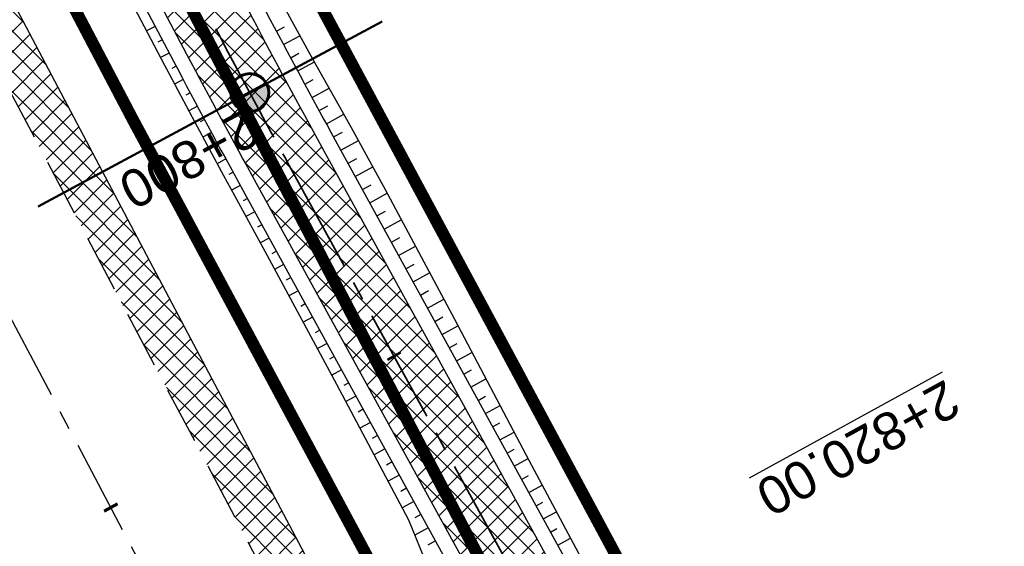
# Model space of a CAD drawing. Header units: metres. Extents: x 7529682 to 7533711, y 5721195 to 5727842.
# Tile 46 of 232: x 7531014 to 7531047, y 5725311 to 5725329. Entities that reach past the tile are written whole.
import ezdxf

# ---------------------------------------------------------------- set-up
doc = ezdxf.new("R2010")
doc.units = ezdxf.units.M
for name, pattern in [('817-dzialki-09-05-04$0$HIDDEN', [0.375, 0.25, -0.125]), ('ACAD_ISO05W100', [33, 24, -3, 0, -3, 0, -3]), ('CENTER', [50.800000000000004, 31.75, -6.35, 6.35, -6.35]), ('CENTER2', [28.575000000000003, 19.05, -3.175, 3.175, -3.175]), ('HIDDEN', [9.524999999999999, 6.35, -3.175])]:
    doc.linetypes.add(name, pattern=pattern)
for name, color, linetype in [('C-DROGI-SYTUACJA', 7, 'Continuous'), ('C-DROGI-SYTUACJA-ETYKIETY', 7, 'Continuous'), ('D-hatch-pobocza', 131, 'Continuous'), ('D-pobocza', 60, 'Continuous'), ('D-rowy', 160, 'Continuous'), ('D-skarpa', 2, 'Continuous'), ('D-skarpa-kreskowanie', 2, 'Continuous')]:
    doc.layers.add(name, color=color, linetype=linetype)
for name, color, linetype, lineweight, true_color in [('D-hatch-ciag-pieszo-rowerowy', 7, 'Continuous', 13, 0xff9f80), ('D-LR-etap-III', 7, '817-dzialki-09-05-04$0$HIDDEN', 50, 0x00008f), ('D-przekroje-pop', 7, 'Continuous', 50, 0x000099)]:
    doc.layers.add(name, color=color, linetype=linetype, lineweight=lineweight, true_color=true_color)
for name, color, linetype, lineweight in [('D-krawędzie', 3, 'Continuous', 30), ('D-obrzeża', 2, 'Continuous', 30), ('D-oś', 10, 'CENTER', 30), ('D-pas-drogowy', 7, 'ACAD_ISO05W100', 50)]:
    doc.layers.add(name, color=color, linetype=linetype, lineweight=lineweight)
doc.layers.add('poprzeczki', color=7, linetype='Continuous', true_color=0x0000c7)
doc.styles.get("Standard").update_dxf_attribs({"font": 'arial.ttf'})
pattern_1 = [(45, (0, 0), (-0.3367596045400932, 0.3367596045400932), []), (135, (0, 0), (-0.3367596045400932, -0.3367596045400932), [])]

# ---------------------------------------------------------------- blocks, each defined once
blk = doc.blocks.new('AeccTickLine')
at = {"color": 0, "linetype": 'ByBlock', "lineweight": -2}
blk.add_line((0, 1), (-3.673819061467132e-16, -1), dxfattribs=at)
blk = doc.blocks.new('kilometraz')
at = {"linetype": 'ByBlock', "lineweight": -2}
blk.add_hatch(color=0, dxfattribs=at).paths.add_polyline_path([(0, -0.28125, 0.4142135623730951), (0.28125, 0, 0.4142135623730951), (0, 0.28125)])
at = {"color": 0, "linetype": 'ByBlock', "lineweight": -2}
blk.add_line((0, 0.28125), (0, -0.28125), dxfattribs=at)
blk.add_circle((0, 0), 0.28125, dxfattribs=at)

msp = doc.modelspace()

# ---------------------------------------------------------------- hatches: boundary and pattern name
at = {"layer": 'D-hatch-ciag-pieszo-rowerowy'}
h = msp.add_hatch(dxfattribs=at)
h.set_pattern_fill('ANSI37', color=256, scale=0.15, style=0)
h.set_pattern_definition(pattern_1)
h.paths.add_polyline_path([(7531004.677325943, 5725360.68387123), (7531003.472406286, 5725360.288630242), (7531020.529814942, 5725328.004235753, 0.004066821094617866), (7531022.844591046, 5725323.708047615), (7531032.807949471, 5725305.571049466, -0.004228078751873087), (7531035.213067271, 5725301.103738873), (7531043.691046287, 5725285.0324603), (7531044.821508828, 5725285.568551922), (7531036.313724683, 5725301.696330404, 0.004228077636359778), (7531033.908607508, 5725306.163639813), (7531023.945058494, 5725324.300984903, -0.004066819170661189), (7531021.630283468, 5725328.597170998)])
h.paths.add_polyline_path([(7531003.472406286, 5725360.288630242), (7531002.267486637, 5725359.893389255), (7531019.429347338, 5725327.41129882, 0.004066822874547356), (7531021.74412444, 5725323.115108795), (7531031.707290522, 5725304.978460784, -0.00422807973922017), (7531034.112408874, 5725300.511149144), (7531042.560583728, 5725284.49636867), (7531043.691046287, 5725285.0324603), (7531035.213067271, 5725301.103738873, 0.004228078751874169), (7531032.807949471, 5725305.571049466), (7531022.844591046, 5725323.708047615, -0.004066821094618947), (7531020.529814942, 5725328.004235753)])
at = {"layer": 'D-hatch-pobocza'}
h = msp.add_hatch(dxfattribs=at)
h.set_pattern_fill('ANSI37', color=256, scale=0.15, style=0)
h.set_pattern_definition(pattern_1)
h.paths.add_polyline_path([(7531057.009999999, 5725246.72), (7531044.19, 5725271.11), (7531030.969999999, 5725296.42), (7531019.37, 5725318.31), (7531007.54, 5725340.71), (7530994.469999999, 5725365.47), (7530982.58, 5725387.65), (7530971.809999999, 5725408.22), (7530959.96, 5725430.76), (7530944.54, 5725460.14), (7530935.92, 5725477.07), (7530923.099999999, 5725500.31), (7530908, 5725529.49), (7530889.658288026, 5725563.375066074), (7530889.585888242, 5725561.256865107), (7530918.171722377, 5725507.178125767), (7530950.162943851, 5725446.305402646), (7530993.419108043, 5725364.264712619), (7531022.766433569, 5725308.719304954), (7531053.80955549, 5725249.872416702), (7531081.165622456, 5725197.874670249), (7531103.902359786, 5725154.540603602), (7531128.123220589, 5725108.448161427), (7531149.321390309, 5725068.209396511), (7531151.44, 5725067.36), (7531152.004139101, 5725067.286014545), (7531141.2, 5725086.69), (7531129.87, 5725108.78), (7531118.46, 5725130.11), (7531107.389999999, 5725151.39), (7531095.36, 5725174.01), (7531083.61, 5725196.49), (7531071.559999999, 5725218.8)])

# ---------------------------------------------------------------- linework, layer by layer
at = {"layer": 'C-DROGI-SYTUACJA', "color": 10, "linetype": 'CENTER2', "lineweight": 35, "ltscale": 0.2}
msp.add_lwpolyline([(7530894.635661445, 5725580.10218264), (7530904.400482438, 5725561.506014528, -0.1127731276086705), (7530906.681458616, 5725552.894425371), (7530906.772838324, 5725550.233635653, 0.1134663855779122), (7530910.232589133, 5725537.243580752), (7530924.3855969, 5725510.468891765), (7530956.378346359, 5725449.593261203), (7530999.632559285, 5725367.556271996), (7531020.529814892, 5725328.004235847, 0.004066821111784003), (7531022.844591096, 5725323.708047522), (7531022.844591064, 5725323.708047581), (7531032.807949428, 5725305.571049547, -0.004228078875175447), (7531035.213067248, 5725301.103738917), (7531059.943841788, 5725254.222853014, -0.00440054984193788)], format="xyb", dxfattribs=at)
at = {"layer": 'D-krawędzie', "linetype": 'HIDDEN', "ltscale": 0.3, "flags": 128}
msp.add_lwpolyline([(7530572.009999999, 5726166.06), (7530620.380949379, 5726072.761487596), (7530641.555222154, 5726032.007915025), (7530660.960861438, 5725995.070069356), (7530689.128213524, 5725941.540167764), (7530707.335918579, 5725907.031820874), (7530725.255781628, 5725873.092686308), (7530743.969545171, 5725837.653904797), (7530770.526708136, 5725787.119408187), (7530787.864146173, 5725754.266918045), (7530809.897571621, 5725712.541613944), (7530824.739035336, 5725684.389287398), (7530840.856259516, 5725653.693092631), (7530860.675070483, 5725616.154465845), (7530865.283000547, 5725607.394015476), (7530878.050274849, 5725583.079962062), (7530918.171722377, 5725507.178125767), (7530950.162943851, 5725446.305402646), (7530993.419108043, 5725364.264712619), (7531022.766433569, 5725308.719304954), (7531053.80955549, 5725249.872416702), (7531081.165622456, 5725197.874670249), (7531103.902359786, 5725154.540603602), (7531128.123220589, 5725108.448161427), (7531149.3, 5725068.249999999), (7531167.380094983, 5725033.766927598), (7531197.164745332, 5724976.987689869), (7531228.151004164, 5724918.034426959), (7531253.152837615, 5724870.491119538), (7531286.7961686, 5724806.653565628), (7531306.739858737, 5724768.664832), (7531335.094443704, 5724714.652299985), (7531357.3191504, 5724672.438740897), (7531373.644908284, 5724641.454376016), (7531392.161870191, 5724605.998675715), (7531418.480331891, 5724555.852756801), (7531439.726902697, 5724515.582472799), (7531468.399107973, 5724461.077223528), (7531491.782023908, 5724416.527754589), (7531531.990296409, 5724339.832565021), (7531557.226635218, 5724291.658956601), (7531569.851546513, 5724267.577443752), (7531591.375556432, 5724226.547822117), (7531610.003879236, 5724191.103071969), (7531616.882991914, 5724177.998849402), (7531629.984986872, 5724153.025496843), (7531641.006768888, 5724132.021778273), (7531664.906257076, 5724087.616922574), (7531677.64401952, 5724064.785715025), (7531683.112433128, 5724054.988140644), (7531686.752875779, 5724048.180044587), (7531695.447538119, 5724031.696667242), (7531703.748818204, 5724015.917210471), (7531709.214143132, 5724005.513965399), (7531719.388607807, 5723986.14687362), (7531726.295217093, 5723973.000144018), (7531732.740794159, 5723960.735633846), (7531735.13, 5723956.19)], dxfattribs=at)
at = {"layer": 'D-LR-etap-III', "ltscale": 10, "flags": 128}
msp.add_lwpolyline([(7531750.474471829, 5723895.103125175, 0.4, 0.4, 0), (7531750.505, 5723895.13, 0.4, 0.4, 0), (7531682.71, 5724022.92, 0.4, 0.4, 0), (7531619.177023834, 5724147.203692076, 0.4, 0.4, 0), (7531592.308960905, 5724198.48863389, 0.4, 0.4, 0), (7531553.263875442, 5724272.918564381, 0.4, 0.4, 0), (7531504.019999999, 5724366.79, 0.4, 0.4, 0), (7531482.09, 5724407.62, 0.4, 0.4, 0), (7531412.350402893, 5724541.182759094, 0.4, 0.4, 0), (7531388.463669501, 5724586.929768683, 0.4, 0.4, 0), (7531345.12, 5724669.94, 0.4, 0.4, 0), (7531127.66, 5725081.67, 0.4, 0.4, 0), (7531059.253139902, 5725211.040795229, 0.4, 0.4, 0), (7531008.007244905, 5725307.953830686, 0.4, 0.4, 0), (7530964.181635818, 5725390.835555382, 0.4, 0.4, 0), (7530914.557354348, 5725484.683561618, 0.4, 0.4, 0), (7530865.243241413, 5725577.493975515, 0.4, 0.4, 0), (7530840.085257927, 5725624.058651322, 0.4, 0.4, 0), (7530802.559525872, 5725694.924584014, 0.4, 0.4, 0), (7530755.54, 5725787.51, 0.4, 0.4, 0), (7530708.717810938, 5725876.303221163, 0.4, 0.4, 0), (7530695.12, 5725902.09, 0.4, 0.4, 0), (7530642.91397006, 5726001.07839487, 0.4, 0.4, 0), (7530634.934723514, 5726016.146615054, 0.4, 0.4, 0), (7530610.820000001, 5726061.929999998, 0.4, 0.4, 0), (7530610.820000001, 5726061.929999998, 0.4, 0.4, 0), (7530607.21, 5726063.51, 0.4, 0.4, 0), (7530597.42, 5726080.68, 0.4, 0.4, 0), (7530591.16, 5726088.44, 0.4, 0.4, 0), (7530581.28, 5726107.21, 0.4, 0.4, 0), (7530571.29, 5726130.56, 0.4, 0.4, 0), (7530549.554994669, 5726171.527317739, 0.4, 0.4, 0), (7530531.014309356, 5726206.473807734, 0.4, 0.4, 0), (7530516.461208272, 5726236.016618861, 0.4, 0.4, 0), (7530500.798929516, 5726266.141265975, 0.4, 0.4, 0), (7530491.349999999, 5726283.94, 0.4, 0.4, 0), (7530482.4, 5726303.41, 0.4, 0.4, 0), (7530482.4, 5726303.41, 0.4, 0.4, 0), (7530450.41, 5726357.28, 0.4, 0.4, 0), (7530397.759396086, 5726458.499907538, 0.4, 0.4, 0), (7530334.707815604, 5726583.664702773, 0.4, 0.4, 0), (7530303.939274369, 5726645.167943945, 0.4, 0.4, 0), (7530300.509779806, 5726651.777515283, 0.4, 0.4, 0), (7530289.213532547, 5726671.966724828, 0.4, 0.4, 0), (7530281.54, 5726685.57, 0.4, 0.4, 0), (7530261.37085633, 5726724.163374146, 0.4, 0.4, 0), (7530254.03, 5726738.21, 0.4, 0.4, 0), (7530197.219999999, 5726845.06, 0.4, 0.4, 0), (7530194.71, 5726849.15, 0.4, 0.4, 0), (7530195.92, 5726850.75, 0.4, 0.4, 0), (7530170.546669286, 5726892.961489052, 0.4, 0.4, 0), (7530143.174718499, 5726945.065838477, 0.4, 0.4, 0), (7530105.059999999, 5727018.32, 0.4, 0.4, 0), (7530100.059999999, 5727027.16, 0.4, 0.4, 0), (7530062.318670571, 5727099.625398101, 0.4, 0.4, 0), (7530015.378537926, 5727189.420463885, 0.4, 0.4, 0), (7529983.207960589, 5727250.206596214, 0.4, 0.4, 0), (7529953.284293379, 5727306.74720398, 0.4, 0.4, 0), (7529900.67053443, 5727406.15903814, 0.4, 0.4, 0), (7529890.630239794, 5727425.131178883, 0.4, 0.4, 0), (7529875.155383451, 5727454.426350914, 0.4, 0.4, 0), (7529857.560096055, 5727487.787346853, 0.4, 0.4, 0), (7529835.194401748, 5727530.19312405, 0.4, 0.4, 0), (7529811.740544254, 5727574.662079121, 0.4, 0.4, 0), (7529792.101859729, 5727611.922638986, 0.4, 0.4, 0), (7529768.066117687, 5727657.469613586, 0.4, 0.4, 0), (7529755.210566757, 5727682.131373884, 0.4, 0.4, 0), (7529753.309999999, 5727681.13, 0.4, 0.4, 0), (7529739.21, 5727707.77, 0.4, 0.4, 0), (7529735.394745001, 5727711.251990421, 0.4, 0.4, 0), (7529725.42, 5727730.2, 0.4, 0.4, 0), (7529723.55, 5727729.88, 0.4, 0.4, 0), (7529695.566668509, 5727782.932080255, 0.4, 0.4, 0), (7529717.67971874, 5727794.024357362, 0.4, 0.4, 0), (7529736.274870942, 5727758.647400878, 0.4, 0.4, 0), (7529736.274870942, 5727758.647400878, 0.4, 0.4, 0), (7529744.511003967, 5727750.406106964, 0.4, 0.4, 0), (7529744.511003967, 5727750.406106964, 0.4, 0.4, 0), (7529750.282568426, 5727738.549848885, 0.4, 0.4, 0), (7529777.108510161, 5727687.569424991, 0.4, 0.4, 0), (7529796.51537536, 5727651.329932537, 0.4, 0.4, 0), (7529814.937945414, 5727616.793170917, 0.4, 0.4, 0), (7529839.006722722, 5727572.303976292, 0.4, 0.4, 0), (7529860.617626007, 5727532.509108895, 0.4, 0.4, 0), (7529882.348967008, 5727491.504261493, 0.4, 0.4, 0), (7529904.865139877, 5727449.096370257, 0.4, 0.4, 0), (7529920.747384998, 5727418.884773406, 0.4, 0.4, 0), (7529946.676504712, 5727368.547487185, 0.4, 0.4, 0), (7529972.024701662, 5727320.573310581, 0.4, 0.4, 0), (7529987.740014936, 5727290.153392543, 0.4, 0.4, 0), (7529996.497385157, 5727273.661630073, 0.4, 0.4, 0), (7530017.541471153, 5727234.202689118, 0.4, 0.4, 0), (7530033.053657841, 5727204.864166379, 0.4, 0.4, 0), (7530051.622983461, 5727170.222745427, 0.4, 0.4, 0), (7530069.276612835, 5727137.015751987, 0.4, 0.4, 0), (7530089.385386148, 5727097.533639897, 0.4, 0.4, 0), (7530109.712512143, 5727060.746615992, 0.4, 0.4, 0), (7530136.769722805, 5727011.640131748, 0.4, 0.4, 0), (7530162.446686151, 5726962.743777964, 0.4, 0.4, 0), (7530187.674104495, 5726916.992101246, 0.4, 0.4, 0), (7530207.820739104, 5726879.335323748, 0.4, 0.4, 0), (7530230.625609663, 5726834.518686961, 0.4, 0.4, 0), (7530262.288093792, 5726776.61832811, 0.4, 0.4, 0), (7530277.509672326, 5726760.213143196, 0.4, 0.4, 0), (7530286.036865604, 5726744.106684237, 0.4, 0.4, 0), (7530288.097472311, 5726735.884066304, 0.4, 0.4, 0), (7530290.393870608, 5726725.046963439, 0.4, 0.4, 0), (7530296.17664807, 5726713.582980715, 0.4, 0.4, 0), (7530302.726195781, 5726701.18226779, 0.4, 0.4, 0), (7530325.685047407, 5726657.466383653, 0.4, 0.4, 0), (7530343.243978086, 5726623.648592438, 0.4, 0.4, 0), (7530360.229820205, 5726591.746871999, 0.4, 0.4, 0), (7530383.20855044, 5726548.059469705, 0.4, 0.4, 0), (7530406.017875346, 5726503.605514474, 0.4, 0.4, 0), (7530427.464919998, 5726462.620289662, 0.4, 0.4, 0), (7530447.9278544, 5726424.388014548, 0.4, 0.4, 0), (7530471.126878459, 5726379.920667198, 0.4, 0.4, 0), (7530490.501003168, 5726343.033350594, 0.4, 0.4, 0), (7530509.499458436, 5726306.733076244, 0.4, 0.4, 0), (7530529.890269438, 5726267.244072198, 0.4, 0.4, 0), (7530543.852446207, 5726238.990319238, 0.4, 0.4, 0), (7530554.808897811, 5726218.943990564, 0.4, 0.4, 0), (7530559.027108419, 5726212.223286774, 0.4, 0.4, 0), (7530563.060988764, 5726206.409670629, 0.4, 0.4, 0), (7530566.93354971, 5726200.463543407, 0.4, 0.4, 0), (7530569.771022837, 5726194.901501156, 0.4, 0.4, 0), (7530571.47319415, 5726191.282350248, 0.4, 0.4, 0), (7530572.839142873, 5726188.024533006, 0.4, 0.4, 0), (7530575.295071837, 5726182.034664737, 0.4, 0.4, 0), (7530579.736851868, 5726173.306070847, 0.4, 0.4, 0), (7530583.3, 5726167.41, 0.4, 0.4, 0), (7530593.4, 5726163.33, 0.4, 0.4, 0), (7530598.618375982, 5726155.264489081, 0.4, 0.4, 0), (7530608.258304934, 5726140.497132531, 0.4, 0.4, 0), (7530603.269999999, 5726136.83, 0.4, 0.4, 0), (7530606.53, 5726131.84, 0.4, 0.4, 0), (7530604.239057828, 5726124.21679044, 0.4, 0.4, 0), (7530605.847136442, 5726121.630127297, 0.4, 0.4, 0), (7530608.971611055, 5726116.164124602, 0.4, 0.4, 0), (7530618.114293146, 5726097.791111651, 0.4, 0.4, 0), (7530651.213125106, 5726034.959524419, 0.4, 0.4, 0), (7530670.243741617, 5725998.61095082, 0.4, 0.4, 0), (7530698.075474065, 5725945.952624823, 0.4, 0.4, 0), (7530716.505955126, 5725911.3051464, 0.4, 0.4, 0), (7530735.223454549, 5725875.667401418, 0.4, 0.4, 0), (7530752.504235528, 5725842.154920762, 0.4, 0.4, 0), (7530778.310652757, 5725793.501254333, 0.4, 0.4, 0), (7530797.499961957, 5725756.381811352, 0.4, 0.4, 0), (7530812.518974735, 5725728.28874362, 0.4, 0.4, 0), (7530820.039295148, 5725713.160404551, 0.4, 0.4, 0), (7530822.422446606, 5725710.193574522, 0.4, 0.4, 0), (7530833.154893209, 5725688.800634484, 0.4, 0.4, 0), (7530849.629354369, 5725656.158601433, 0.4, 0.4, 0), (7530867.98290276, 5725621.963939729, 0.4, 0.4, 0), (7530872.629809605, 5725612.88760475, 0.4, 0.4, 0), (7530880.354488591, 5725597.594500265, 0.4, 0.4, 0), (7530883.839446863, 5725593.389159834, 0.4, 0.4, 0), (7530891.782113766, 5725587.763349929, 0.4, 0.4, 0), (7530895.038670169, 5725584.280746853, 0.4, 0.4, 0), (7530897.033644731, 5725580.941110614, 0.4, 0.4, 0), (7530900.951646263, 5725579.945856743, 0.4, 0.4, 0), (7530904.80970798, 5725571.977328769, 0.4, 0.4, 0), (7530903.682362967, 5725568.566434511, 0.4, 0.4, 0), (7530908.900614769, 5725558.844845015, 0.4, 0.4, 0), (7530910.252030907, 5725545.671606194, 0.4, 0.4, 0), (7530912.872986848, 5725538.645543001, 0.4, 0.4, 0), (7530945.278171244, 5725478.464284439, 0.4, 0.4, 0), (7530959.692318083, 5725450.24628822, 0.4, 0.4, 0), (7531002.82670893, 5725368.192370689, 0.4, 0.4, 0), (7531044.703532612, 5725290.314293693, 0.4, 0.4, 0), (7531064.098839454, 5725253.212562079, 0.4, 0.4, 0), (7531083.010253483, 5725216.677517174, 0.4, 0.4, 0), (7531113.013137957, 5725158.465613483, 0.4, 0.4, 0), (7531137.364304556, 5725113.07076138, 0.4, 0.4, 0), (7531150.830830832, 5725086.711759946, 0.4, 0.4, 0), (7531159.745663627, 5725076.640848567, 0.4, 0.4, 0), (7531166.309999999, 5725074.58, 0.4, 0.4, 0), (7531172.29, 5725062.58, 0.4, 0.4, 0), (7531170.589828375, 5725055.605912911, 0.4, 0.4, 0), (7531173.732823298, 5725044.080706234, 0.4, 0.4, 0), (7531215.342008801, 5724964.859648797, 0.4, 0.4, 0), (7531238.054496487, 5724921.684649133, 0.4, 0.4, 0), (7531262.389821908, 5724875.282876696, 0.4, 0.4, 0), (7531295.587160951, 5724811.265731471, 0.4, 0.4, 0), (7531348.487908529, 5724712.362812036, 0.4, 0.4, 0), (7531363.740817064, 5724682.68394264, 0.4, 0.4, 0), (7531366.986905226, 5724675.865317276, 0.4, 0.4, 0), (7531382.541261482, 5724646.110625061, 0.4, 0.4, 0), (7531401.299165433, 5724610.874551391, 0.4, 0.4, 0), (7531428.964837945, 5724558.862274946, 0.4, 0.4, 0), (7531449.111202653, 5724520.397801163, 0.4, 0.4, 0), (7531477.292992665, 5724465.831467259, 0.4, 0.4, 0), (7531500.996290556, 5724421.112506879, 0.4, 0.4, 0), (7531512.121834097, 5724400.549045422, 0.4, 0.4, 0), (7531513.78163794, 5724396.757451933, 0.4, 0.4, 0), (7531526.32, 5724379.39, 0.4, 0.4, 0), (7531566.783642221, 5724302.73628205, 0.4, 0.4, 0), (7531578.579156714, 5724282.774819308, 0.4, 0.4, 0), (7531584.232619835, 5724273.111246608, 0.4, 0.4, 0), (7531590.109283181, 5724263.508189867, 0.4, 0.4, 0), (7531593.027899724, 5724258.771479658, 0.4, 0.4, 0), (7531595.711841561, 5724254.226824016, 0.4, 0.4, 0), (7531601.659976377, 5724243.898197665, 0.4, 0.4, 0), (7531606.097733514, 5724235.986407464, 0.4, 0.4, 0), (7531609.382207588, 5724230.799061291, 0.4, 0.4, 0), (7531611.580260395, 5724227.671180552, 0.4, 0.4, 0), (7531612.707802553, 5724225.86410867, 0.4, 0.4, 0), (7531618.665224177, 5724214.480919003, 0.4, 0.4, 0), (7531619.885522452, 5724212.333950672, 0.4, 0.4, 0), (7531620.931818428, 5724210.787064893, 0.4, 0.4, 0), (7531623.518605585, 5724207.111542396, 0.4, 0.4, 0), (7531626.143926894, 5724203.61306897, 0.4, 0.4, 0), (7531632.022984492, 5724196.485954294, 0.4, 0.4, 0), (7531653.949089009, 5724152.617641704, 0.4, 0.4, 0), (7531656.750690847, 5724143.103797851, 0.4, 0.4, 0), (7531659.61440691, 5724133.254504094, 0.4, 0.4, 0), (7531661.627147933, 5724128.646047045, 0.4, 0.4, 0.01093811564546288), (7531674.314987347, 5724101.43546424, 0.4, 0.4, 0), (7531685.137626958, 5724081.408252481, 0.4, 0.4, 0), (7531692.159945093, 5724066.277333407, 0.4, 0.4, 0), (7531699.662164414, 5724051.388120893, 0.4, 0.4, 0), (7531704.480624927, 5724040.808561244, 0.4, 0.4, 0), (7531704.480624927, 5724040.808561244, 0.4, 0.4, 0), (7531704.401251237, 5724037.368913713, 0.4, 0.4, 0), (7531720.383609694, 5724003.441317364, 0.4, 0.4, 0), (7531728.79890528, 5723986.206298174, 0.4, 0.4, 0), (7531733.237926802, 5723977.192631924, 0.4, 0.4, 0), (7531736.750027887, 5723969.505210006, 0.4, 0.4, 0), (7531737.336143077, 5723968.518916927, 0.4, 0.4, 0), (7531738.285051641, 5723967.699360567, 0.4, 0.4, 0), (7531742.180915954, 5723962.346428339, 0.4, 0.4, 0), (7531744.286141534, 5723958.615526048, 0.4, 0.4, 0), (7531755.393260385, 5723944.192617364, 0.4, 0.4, 0), (7531758.69, 5723936.76, 0.4, 0.4, 0), (7531780.08, 5723929.25, 0.4, 0.4, 0), (7531792.611989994, 5723906.337708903, 0.4, 0.4, 0), (7531792.611989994, 5723906.337708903, 0.4, 0.4, 0), (7531756.962094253, 5723883.055323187, 0.4, 0.4, 0), (7531750.46, 5723895.130000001, 0.4, 0.4, 0), (7531750.46, 5723895.130000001, 0, 0, 0)], format="xyseb", dxfattribs=at)
at = {"layer": 'D-obrzeża'}
for points in [[(7531061.054571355, 5725254.796351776), (7531036.313724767, 5725301.696330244, 0.00422807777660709), (7531033.908607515, 5725306.163639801), (7531023.945058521, 5725324.300984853, -0.004066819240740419), (7531021.630283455, 5725328.597171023), (7531000.738279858, 5725368.139266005), (7530957.484457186, 5725450.175515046), (7530925.491402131, 5725511.051727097), (7530911.471989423, 5725537.573680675, -0.1134663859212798), (7530908.012238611, 5725550.563735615), (7530907.842509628, 5725555.505895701, 0.1127731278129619), (7530906.702021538, 5725559.81169029), (7530903.597432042, 5725565.724084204, -0.1193449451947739), (7530903.024418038, 5725568.006637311), (7530902.989962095, 5725572.112457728)], [(7530898.536909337, 5725569.983891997), (7530903.161020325, 5725561.177714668, -0.1127731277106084), (7530905.441996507, 5725552.566125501), (7530905.533438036, 5725549.903535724, 0.1134663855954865), (7530908.993188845, 5725536.913480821), (7530923.27979167, 5725509.886056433), (7530955.272235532, 5725449.011007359), (7530998.526838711, 5725366.973277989), (7531019.429347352, 5725327.411298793, 0.004066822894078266), (7531021.744124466, 5725323.115108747), (7531031.707290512, 5725304.978460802, -0.004228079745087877), (7531034.112408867, 5725300.511149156), (7531058.833112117, 5725253.649354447, -0.004400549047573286)]]:
    msp.add_lwpolyline(points, format="xyb", dxfattribs=at)
at = {"layer": 'D-oś', "ltscale": 0.1}
msp.add_lwpolyline([(7531488.682972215, 5724414.901138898), (7531465.30154836, 5724459.447768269), (7531436.630334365, 5724513.951133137), (7531415.382990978, 5724554.222881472), (7531389.061122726, 5724604.375291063), (7531370.54547166, 5724639.828481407), (7531354.22214964, 5724670.808223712), (7531331.99647235, 5724713.023626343), (7531303.640952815, 5724767.037938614), (7531283.698553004, 5724805.024214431), (7531250.055061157, 5724868.862076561), (7531225.052886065, 5724916.406033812), (7531194.065303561, 5724975.361817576), (7531164.280332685, 5725032.141666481), (7531146.201824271, 5725066.621712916), (7531125.025790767, 5725106.818458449), (7531100.803065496, 5725152.914450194), (7531078.067230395, 5725196.24679728), (7531050.712974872, 5725248.241100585), (7531019.671816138, 5725307.084268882), (7530990.323090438, 5725362.632329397), (7530947.065833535, 5725444.675091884), (7530915.075467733, 5725505.546186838), (7530874.953735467, 5725581.448561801)], dxfattribs=at)
at = {"layer": 'D-pas-drogowy', "ltscale": 0.2, "flags": 128}
msp.add_lwpolyline([(7531633.018560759, 5724182.834272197, 0.4, 0.4, 0), (7531617.558899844, 5724211.608162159, 0.4, 0.4, 0), (7531566.783642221, 5724302.73628205, 0.4, 0.4, 0), (7531538.419082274, 5724356.469679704, 0.4, 0.4, 0), (7531526.32, 5724379.39, 0.4, 0.4, 0), (7531516.102085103, 5724393.607319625, 0.4, 0.4, 0.001485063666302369), (7531513.78037409, 5724396.837773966, 0.4, 0.4, 0), (7531501.87, 5724413.41, 0.4, 0.4, 0), (7531474.926107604, 5724464.507896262, 0.4, 0.4, 0), (7531446.200436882, 5724518.992313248, 0.4, 0.4, 0), (7531424.962185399, 5724559.262257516, 0.4, 0.4, 0), (7531398.444460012, 5724609.565801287, 0.4, 0.4, 0), (7531379.647455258, 5724645.216004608, 0.4, 0.4, 0), (7531365.23, 5724672.56, 0.4, 0.4, 0), (7531341.305752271, 5724717.915356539, 0.4, 0.4, 0), (7531312.899996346, 5724771.788898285, 0.4, 0.4, 0), (7531292.590923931, 5724810.306502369, 0.4, 0.4, 0), (7531259.391619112, 5724873.271351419, 0.4, 0.4, 0), (7531233.740401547, 5724921.922582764, 0.4, 0.4, 0), (7531203.072738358, 5724980.092044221, 0.4, 0.4, 0), (7531173.471398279, 5725036.225177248, 0.4, 0.4, 0), (7531168.269999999, 5725046.09, 0.4, 0.4, 0), (7531172.29, 5725062.58, 0.4, 0.4, 0), (7531166.309999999, 5725074.58, 0.4, 0.4, 0), (7531150.32, 5725079.6, 0.4, 0.4, 0), (7531141.5, 5725096.43, 0.4, 0.4, 0), (7531109.311735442, 5725157.814415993, 0.4, 0.4, 0), (7531086.641300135, 5725201.047918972, 0.4, 0.4, 0), (7531059.198258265, 5725253.383662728, 0.4, 0.4, 0), (7531028.206828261, 5725312.48946212, 0.4, 0.4, 0), (7530999.104694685, 5725367.990143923, 0.4, 0.4, 0), (7530956.247527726, 5725449.724815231, 0.4, 0.4, 0), (7530924.397774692, 5725510.463768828, 0.4, 0.4, 0), (7530897.509999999, 5725561.74, 0.4, 0.4, 0), (7530894.46, 5725566.14, 0.4, 0.4, 0), (7530892.16, 5725570.49, 0.4, 0.4, 0), (7530869.362688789, 5725613.307018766, 0.4, 0.4, 0), (7530861.693971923, 5725627.704613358, 0.4, 0.4, 0), (7530852.74, 5725644.52, 0.4, 0.4, 0), (7530831.509999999, 5725684.2, 0.4, 0.4, 0), (7530811.13, 5725722.52, 0.4, 0.4, 0), (7530792.3476413, 5725757.940652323, 0.4, 0.4, 0), (7530768.03, 5725803.8, 0.4, 0.4, 0), (7530748.768542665, 5725840.178507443, 0.4, 0.4, 0), (7530727.7, 5725879.97, 0.4, 0.4, 0), (7530712.0981582, 5725909.54523909, 0.4, 0.4, 0), (7530693.644105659, 5725944.645156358, 0.4, 0.4, 0), (7530665.702224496, 5725997.538976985, 0.4, 0.4, 0), (7530641.759999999, 5726042.88, 0.4, 0.4, 0), (7530616.5, 5726091.48, 0.4, 0.4, 0), (7530604.628439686, 5726114.319880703, 0.4, 0.4, -0.007762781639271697), (7530602.5, 5726118.43, 0.4, 0.4, 0), (7530603.992037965, 5726123.394821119, 0.4, 0.4, 0), (7530606.53, 5726131.84, 0.4, 0.4, 0), (7530603.269999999, 5726136.83, 0.4, 0.4, 0), (7530593.775620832, 5726151.368713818, 0.4, 0.4, 0), (7530590.202637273, 5726156.84001263, 0.4, 0.4, 0), (7530583.3, 5726167.41, 0.4, 0.4, 0), (7530580.578343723, 5726170.427567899, 0.4, 0.4, 0), (7530575.849999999, 5726175.67, 0.4, 0.4, 0), (7530569.009999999, 5726186.66, 0.4, 0.4, 0), (7530562.555322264, 5726199.189409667, 0.4, 0.4, 0), (7530555.67, 5726211.39, 0.4, 0.4, 0), (7530548.29, 5726224.23, 0.4, 0.4, 0), (7530540.58, 5726237.71, 0.4, 0.4, 0), (7530532.679999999, 5726252.65, 0.4, 0.4, 0), (7530524.059999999, 5726269.35, 0.4, 0.4, 0), (7530502.82, 5726309.91, 0.4, 0.4, 0), (7530488.83, 5726336.63, 0.4, 0.4, 0), (7530466.03, 5726380.16, 0.4, 0.4, 0), (7530438.469999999, 5726432.77, 0.4, 0.4, 0), (7530424.53, 5726459.09, 0.4, 0.4, 0), (7530401.63, 5726502.97, 0.4, 0.4, 0), (7530383.38, 5726538.06, 0.4, 0.4, 0), (7530353.969999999, 5726593.52, 0.4, 0.4, 0), (7530338.469999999, 5726622.74, 0.4, 0.4, 0), (7530322.009999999, 5726653.88, 0.4, 0.4, 0), (7530297.54, 5726700.33, 0.4, 0.4, 0), (7530287.38, 5726719.6, 0.4, 0.4, 0), (7530285.94993921, 5726722.315508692, 0.4, 0.4, 0), (7530280.259999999, 5726733.12, 0.4, 0.4, 0), (7530266.73, 5726758.74, 0.4, 0.4, 0), (7530260.42, 5726770.47, 0.4, 0.4, 0), (7530253.25, 5726783.82, 0.4, 0.4, 0), (7530244.95, 5726799.33, 0.4, 0.4, 0), (7530239.389999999, 5726808.49, 0.4, 0.4, 0), (7530238.29, 5726807.9, 0.4, 0.4, 0), (7530218.11, 5726850.67, 0.4, 0.4, 0), (7530175.906646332, 5726928.168028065, 0.4, 0.4, 0), (7530096.679999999, 5727076.15, 0.4, 0.4, 0), (7530094.679999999, 5727079.89, 0.4, 0.4, 0), (7530064.59693469, 5727135.522637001, 0.4, 0.4, 0), (7530046.730970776, 5727168.8921561, 0.4, 0.4, 0), (7530025.803045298, 5727208.461374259, 0.4, 0.4, 0), (7530012.846501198, 5727232.979315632, 0.4, 0.4, 0), (7529994.15, 5727268.45, 0.4, 0.4, 0), (7529981.670868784, 5727291.93018666, 0.4, 0.4, 0), (7529949.889999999, 5727351.73, 0.4, 0.4, 0), (7529924.75, 5727399.03, 0.4, 0.4, 0), (7529915.515824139, 5727417.099754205, 0.4, 0.4, 0), (7529885.83, 5727475.19, 0.4, 0.4, 0), (7529862.559999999, 5727519.97, 0.4, 0.4, 0), (7529852.984923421, 5727538.191086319, 0.4, 0.4, 0), (7529836.513084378, 5727569.51130111, 0.4, 0.4, 0), (7529815.36890814, 5727609.140983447, 0.4, 0.4, 0), (7529792.795203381, 5727651.247499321, 0.4, 0.4, 0), (7529774.199114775, 5727685.858348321, 0.4, 0.4, 0), (7529746.966026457, 5727736.059440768, 0.4, 0.4, 0), (7529733.92, 5727757.62, 0.4, 0.4, 0), (7529708.607472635, 5727806.388536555, 0.4, 0.4, 0), (7529688.491967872, 5727796.344621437, 0.4, 0.4, 0), (7529723.55, 5727729.88, 0.4, 0.4, 0), (7529725.42, 5727730.2, 0.4, 0.4, 0), (7529735.38, 5727711.28, 0.4, 0.4, 0), (7529739.21, 5727707.77, 0.4, 0.4, 0), (7529753.309999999, 5727681.13, 0.4, 0.4, 0), (7529755.178396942, 5727682.114424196, 0.4, 0.4, 0), (7529792.101859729, 5727611.922638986, 0.4, 0.4, 0), (7529811.740544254, 5727574.662079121, 0.4, 0.4, 0), (7529835.194401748, 5727530.19312405, 0.4, 0.4, 0), (7529857.560096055, 5727487.787346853, 0.4, 0.4, 0), (7529875.155383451, 5727454.426350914, 0.4, 0.4, 0), (7529890.630239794, 5727425.131178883, 0.4, 0.4, 0), (7529900.67053443, 5727406.15903814, 0.4, 0.4, 0), (7529953.284293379, 5727306.74720398, 0.4, 0.4, 0), (7529983.207960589, 5727250.206596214, 0.4, 0.4, 0), (7530015.378537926, 5727189.420463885, 0.4, 0.4, 0), (7530062.318670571, 5727099.625398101, 0.4, 0.4, 0), (7530100.059999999, 5727027.16, 0.4, 0.4, 0), (7530105.059999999, 5727018.32, 0.4, 0.4, 0), (7530143.174718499, 5726945.065838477, 0.4, 0.4, 0), (7530170.546669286, 5726892.961489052, 0.4, 0.4, 0), (7530195.92, 5726850.75, 0.4, 0.4, 0), (7530194.71, 5726849.15, 0.4, 0.4, 0), (7530197.219999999, 5726845.06, 0.4, 0.4, 0), (7530254.03, 5726738.21, 0.4, 0.4, 0), (7530261.37085633, 5726724.163374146, 0.4, 0.4, 0), (7530281.54, 5726685.57, 0.4, 0.4, 0), (7530289.213532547, 5726671.966724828, 0.4, 0.4, 0), (7530300.509779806, 5726651.777515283, 0.4, 0.4, 0), (7530303.939274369, 5726645.167943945, 0.4, 0.4, 0), (7530334.707815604, 5726583.664702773, 0.4, 0.4, 0), (7530397.759396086, 5726458.499907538, 0.4, 0.4, 0), (7530450.41, 5726357.28, 0.4, 0.4, 0), (7530482.4, 5726303.41, 0.4, 0.4, 0), (7530483.687990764, 5726301.003383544, 0.4, 0.4, 0), (7530491.349999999, 5726283.94, 0.4, 0.4, 0), (7530512.67, 5726243.78, 0.4, 0.4, 0), (7530529.429999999, 5726209.46, 0.4, 0.4, 0), (7530571.29, 5726130.56, 0.4, 0.4, 0), (7530581.28, 5726107.21, 0.4, 0.4, 0), (7530591.16, 5726088.44, 0.4, 0.4, 0), (7530597.42, 5726080.68, 0.4, 0.4, 0), (7530607.21, 5726063.51, 0.4, 0.4, 0), (7530610.820000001, 5726061.929999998, 0.4, 0.4, 0), (7530634.934723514, 5726016.146615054, 0.4, 0.4, 0), (7530642.91397006, 5726001.07839487, 0.4, 0.4, 0), (7530695.12, 5725902.09, 0.4, 0.4, 0), (7530708.717810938, 5725876.303221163, 0.4, 0.4, 0), (7530755.54, 5725787.51, 0.4, 0.4, 0), (7530802.559525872, 5725694.924584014, 0.4, 0.4, 0), (7530840.085257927, 5725624.058651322, 0.4, 0.4, 0), (7530865.243241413, 5725577.493975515, 0.4, 0.4, 0), (7530914.557354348, 5725484.683561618, 0.4, 0.4, 0), (7530964.181635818, 5725390.835555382, 0.4, 0.4, 0), (7531008.007244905, 5725307.953830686, 0.4, 0.4, 0), (7531059.253139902, 5725211.040795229, 0.4, 0.4, 0), (7531127.66, 5725081.67, 0.4, 0.4, 0), (7531345.12, 5724669.94, 0.4, 0.4, 0), (7531388.463669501, 5724586.929768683, 0.4, 0.4, 0), (7531412.350402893, 5724541.182759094, 0.4, 0.4, 0), (7531482.09, 5724407.62, 0.4, 0.4, 0), (7531504.019999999, 5724366.79, 0.4, 0.4, 0), (7531519.374444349, 5724337.520497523, 0.4, 0.4, 0), (7531563.748815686, 5724252.931583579, 0.4, 0.4, 0), (7531602.175111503, 5724179.681224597, 0.4, 0.4, 0), (7531619.177023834, 5724147.203692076, 0.4, 0.4, 0), (7531625.038493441, 5724135.63500206, 0.4, 0.4, 0), (7531656.796442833, 5724073.31633882, 0.4, 0.4, 0), (7531675.12, 5724037.36, 0.4, 0.4, 0), (7531682.71, 5724022.92, 0.4, 0.4, 0), (7531705.565196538, 5723979.810545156, 0.4, 0.4, 0), (7531736.605941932, 5723921.261514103, 0.4, 0.4, 0), (7531750.46, 5723895.130000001, 0.4, 0.4, 0), (7531740.769999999, 5723886.56, 0.4, 0.4, 0), (7531732.86, 5723885, 0.4, 0.4, 0), (7531722.179999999, 5723887.77, 0.4, 0.4, 0), (7531729.87, 5723862.17, 0.4, 0.4, 0), (7531742.92, 5723861.93, 0.4, 0.4, 0), (7531763.71, 5723859.52, 0.4, 0.4, 0), (7531768.42, 5723854.12, 0.4, 0.4, 0), (7531787.42, 5723817.97, 0.4, 0.4, 0), (7531795.57, 5723809.82, 0.4, 0.4, 0), (7531816.346897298, 5723819.850397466, 0.4, 0.4, 0), (7531816.346897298, 5723819.850397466, 0.4, 0.4, 0), (7531805.059999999, 5723843.23, 0.4, 0.4, 0), (7531803.61, 5723886.23, 0.4, 0.4, 0), (7531803.61, 5723886.23, 0.4, 0.4, 0), (7531780.08, 5723929.25, 0.4, 0.4, 0), (7531758.69, 5723936.76, 0.4, 0.4, 0), (7531749.3590272, 5723946.412126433, 0.4, 0.4, 0), (7531742.71, 5723953.29, 0.4, 0.4, 0), (7531735.177368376, 5723967.877529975, 0.4, 0.4, 0), (7531722.37, 5723992.68, 0.4, 0.4, 0), (7531705.041669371, 5724030.885563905, 0.4, 0.4, 0), (7531699.469999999, 5724043.17, 0.4, 0.4, 0), (7531692.69, 5724058.11, 0.4, 0.4, 0), (7531679.672010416, 5724084.016803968, 0.4, 0.4, 0), (7531674.55, 5724094.21, 0.4, 0.4, 0), (7531666.633166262, 5724114.002855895, 0.4, 0.4, 0), (7531649, 5724153.82, 0.4, 0.4, 0), (7531641.49, 5724149.34, 0.4, 0.4, 0), (7531626.04, 5724179.34, 0.4, 0.4, 0), (7531633.03, 5724182.84, 0, 0, 0)], format="xyseb", dxfattribs=at)
at = {"layer": 'D-pobocza'}
for points in [[(7530898.085477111, 5725569.768106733), (7530902.718339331, 5725560.945263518, -0.1127731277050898), (7530904.942291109, 5725552.54896408), (7530905.03767792, 5725549.771495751, 0.1134663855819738), (7530908.49742873, 5725536.78144085), (7530922.837469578, 5725509.652922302), (7530954.829791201, 5725448.778105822), (7530998.084550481, 5725366.740080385), (7531018.989160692, 5725327.174123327, 0.004066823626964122), (7531021.303938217, 5725322.877932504), (7531031.267026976, 5725304.74142525, -0.004228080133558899), (7531033.672145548, 5725300.274113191), (7531058.388820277, 5725253.419954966, -0.004400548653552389)], [(7531158.230593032, 5725075.999457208, 0.06860366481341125), (7531155.843939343, 5725079.32943972), (7531152.679666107, 5725082.666348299, -0.07520123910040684), (7531147.548440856, 5725090.027901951), (7531137.930676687, 5725109.508145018, 0.008928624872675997), (7531133.017012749, 5725119.028381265), (7531111.671163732, 5725158.634392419), (7531088.932509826, 5725201.97211209), (7531075.530910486, 5725227.445546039, -0.004122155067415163), (7531073.263999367, 5725231.84202148), (7531063.921480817, 5725250.33371218, 0.004400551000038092), (7531061.498863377, 5725255.025750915), (7531036.753990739, 5725301.933361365, 0.00422807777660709), (7531034.348873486, 5725306.400670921), (7531024.385244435, 5725324.538161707, -0.004066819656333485), (7531022.070469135, 5725328.834348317), (7531001.180368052, 5725368.372842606), (7530957.926901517, 5725450.408416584), (7530925.933724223, 5725511.284861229), (7530911.967749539, 5725537.705720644, -0.1134663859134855), (7530908.507998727, 5725550.695775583), (7530908.342215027, 5725555.523057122, 0.1127731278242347), (7530907.144702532, 5725560.04414144), (7530903.026881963, 5725567.886137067)]]:
    msp.add_lwpolyline(points, format="xyb", dxfattribs=at)
msp.add_lwpolyline([(7531149.321390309, 5725068.209396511), (7531151.44, 5725067.36), (7531152.004139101, 5725067.286014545), (7531141.2, 5725086.69), (7531129.87, 5725108.78), (7531118.46, 5725130.11), (7531107.389999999, 5725151.39), (7531095.36, 5725174.01), (7531083.61, 5725196.49), (7531071.559999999, 5725218.8), (7531057.009999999, 5725246.72), (7531044.19, 5725271.11), (7531030.969999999, 5725296.42), (7531019.37, 5725318.31), (7531007.54, 5725340.71), (7530994.469999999, 5725365.47), (7530982.58, 5725387.65), (7530971.809999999, 5725408.22), (7530959.96, 5725430.76), (7530944.54, 5725460.14), (7530935.92, 5725477.07), (7530923.099999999, 5725500.31), (7530908, 5725529.49), (7530889.658288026, 5725563.375066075)], dxfattribs=at)
at = {"layer": 'D-przekroje-pop', "extrusion": (0.4734121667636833, -0.8808410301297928, 0), "elevation": -1477824.94247253}
msp.add_lwpolyline([(9344076.809783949, 0), (9344071.809783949, 0), (9344063.809783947, 0)], dxfattribs=at)
at = {"layer": 'D-rowy', "linetype": 'HIDDEN', "ltscale": 0.1, "const_width": 0.4, "flags": 128}
msp.add_lwpolyline([(7531149.9, 5725074.79), (7531149.9, 5725074.79), (7531138.641064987, 5725096.213928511), (7531118.877356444, 5725133.871305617), (7531109.576916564, 5725151.722126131), (7531096.94820068, 5725175.105976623), (7531083.448758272, 5725201.131248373), (7531075.375142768, 5725216.126263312), (7531058.982938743, 5725247.128653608), (7531038.532495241, 5725286.309070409), (7531017.625879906, 5725325.253628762), (7530968.704097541, 5725418.289077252), (7530946.217976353, 5725461.539419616)], dxfattribs=at)
at = {"layer": 'D-skarpa', "linetype": 'Continuous'}
for points in [[(7531002.600790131, 5725367.019903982), (7531004.947661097, 5725362.604889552), (7531007.259278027, 5725358.171248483), (7531009.55490053, 5725353.729156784), (7531014.143781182, 5725344.843724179), (7531016.458653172, 5725340.411802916), (7531018.839554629, 5725336.014768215), (7531021.225962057, 5725331.620642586), (7531022.604171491, 5725329.100218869), (7531022.664977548, 5725328.989085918), (7531023.623778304, 5725327.251627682), (7531024.594241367, 5725325.520872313), (7531024.962384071, 5725324.871433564), (7531026.042229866, 5725322.900335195), (7531028.347944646, 5725318.587931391), (7531030.73527647, 5725314.06888054), (7531033.089767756, 5725309.657530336), (7531034.78051206, 5725306.654654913), (7531035.053968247, 5725306.167976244), (7531036.044532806, 5725304.412772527), (7531037.031899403, 5725302.655266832), (7531037.285967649, 5725302.197242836), (7531042.847657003, 5725292.151316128)], [(7530998.504110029, 5725364.855429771), (7531000.926383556, 5725360.48025394), (7531003.308125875, 5725356.083663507), (7531008.015079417, 5725347.260614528), (7531010.37120553, 5725342.850489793), (7531012.699389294, 5725338.425601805), (7531018.69686495, 5725327.035799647), (7531018.756784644, 5725326.922070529), (7531019.70148336, 5725325.143571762), (7531020.657445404, 5725323.371074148), (7531021.020031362, 5725322.705745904), (7531022.097815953, 5725320.733515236), (7531024.422415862, 5725316.431485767), (7531026.813985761, 5725311.914763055), (7531028.720315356, 5725307.257220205), (7531030.330779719, 5725304.210243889), (7531030.586283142, 5725303.724433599), (7531031.49202195, 5725301.962121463), (7531032.371671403, 5725300.186559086), (7531032.595920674, 5725299.723132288), (7531033.238616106, 5725298.388429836), (7531035.531118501, 5725293.944724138), (7531040.174360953, 5725285.088034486)]]:
    msp.add_lwpolyline(points, dxfattribs=at)
at = {"layer": 'D-skarpa-kreskowanie', "linetype": 'Continuous'}
for p, q in [((7531018.378939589, 5725328.329082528, 107.9119710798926), (7531018.094891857, 5725328.17900636, 107.6977891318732)), ((7531022.422762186, 5725328.172521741, 108.0483874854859), (7531022.690613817, 5725328.314886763, 107.8461529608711)), ((7531018.612516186, 5725327.886994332, 107.9135500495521), (7531018.470183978, 5725327.811793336, 107.8062265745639)), ((7531022.65799889, 5725327.731314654, 108.0499757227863), (7531023.199575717, 5725328.020331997, 107.640706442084)), ((7531018.846092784, 5725327.444906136, 107.9151290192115), (7531018.560811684, 5725327.294178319, 107.7000170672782)), ((7531022.893235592, 5725327.290107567, 108.0515639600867), (7531023.166954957, 5725327.436770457, 107.8445292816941)), ((7531019.079957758, 5725327.002970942, 107.9167041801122), (7531018.937056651, 5725326.927343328, 107.8089123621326)), ((7531023.129178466, 5725326.849280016, 108.0531521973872), (7531023.682477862, 5725327.146940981, 107.634273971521)), ((7531019.315194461, 5725326.561763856, 107.9182739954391), (7531019.028959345, 5725326.409671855, 107.7021732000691)), ((7531023.3673513, 5725326.409650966, 108.0547404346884), (7531023.646941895, 5725326.560668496, 107.8428828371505)), ((7531023.605524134, 5725325.970021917, 108.0563286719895), (7531024.170575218, 5725326.276452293, 107.6277766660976)), ((7531019.550431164, 5725326.120556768, 107.919843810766), (7531019.407097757, 5725326.044091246, 107.811534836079)), ((7531019.785667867, 5725325.679349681, 107.9214136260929), (7531019.498570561, 5725325.525577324, 107.704278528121)), ((7531023.843696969, 5725325.530392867, 108.0579169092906), (7531024.129151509, 5725325.685816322, 107.8412225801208)), ((7531020.021303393, 5725325.238356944, 107.9229834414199), (7531019.877530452, 5725325.161043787, 107.8141498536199)), ((7531024.082401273, 5725325.091053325, 108.0595051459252), (7531024.659164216, 5725325.406342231, 107.6212732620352)), ((7531020.259476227, 5725324.798727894, 107.9245532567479), (7531019.971360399, 5725324.643179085, 107.7062589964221)), ((7531024.322588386, 5725324.652521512, 108.0610933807), (7531024.613901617, 5725324.812403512, 107.8395465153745)), ((7531020.497649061, 5725324.359098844, 107.9261230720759), (7531020.353306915, 5725324.280861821, 107.8166624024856)), ((7531024.563197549, 5725324.214221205, 108.0626745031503), (7531025.146797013, 5725324.534815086, 107.6187460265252)), ((7531020.735821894, 5725323.919469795, 107.9276928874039), (7531020.446570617, 5725323.762067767, 107.7081444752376)), ((7531024.803934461, 5725323.775990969, 108.0642534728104), (7531025.095481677, 5725323.936149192, 107.8424813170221)), ((7531025.044671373, 5725323.337760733, 108.0658324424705), (7531025.62726077, 5725323.657799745, 107.6226722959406)), ((7531020.974221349, 5725323.479964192, 107.9292627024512), (7531020.82930748, 5725323.400794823, 107.8191707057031)), ((7531021.214408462, 5725323.04143238, 107.9308325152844), (7531020.923919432, 5725322.882106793, 107.7099457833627)), ((7531025.285408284, 5725322.899530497, 108.0674114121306), (7531025.576450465, 5725323.059411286, 107.8460234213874)), ((7531025.526145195, 5725322.461300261, 108.0689903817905), (7531026.106507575, 5725322.780115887, 107.6275242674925)), ((7531021.454924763, 5725322.603081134, 107.9324078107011), (7531021.309259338, 5725322.523061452, 107.8216040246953)), ((7531021.695661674, 5725322.164850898, 107.93398678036), (7531021.403367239, 5725322.004282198, 107.7116462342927)), ((7531025.766882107, 5725322.023070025, 108.0705693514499), (7531026.054578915, 5725322.18111307, 107.8517260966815)), ((7531021.936398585, 5725321.726620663, 107.9355657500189), (7531021.789769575, 5725321.646071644, 107.8240289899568)), ((7531026.007619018, 5725321.584839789, 108.0721483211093), (7531026.578043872, 5725321.898196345, 107.6382414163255)), ((7531026.248355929, 5725321.146609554, 108.0737272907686), (7531026.531083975, 5725321.301923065, 107.8586636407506)), ((7531022.177135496, 5725321.288390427, 107.9371447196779), (7531021.882913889, 5725321.126763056, 107.7133382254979)), ((7531026.48909284, 5725320.708379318, 108.075306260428), (7531027.049580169, 5725321.016276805, 107.648958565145)), ((7531022.417872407, 5725320.850160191, 107.9387236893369), (7531022.27017224, 5725320.769022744, 107.826372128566)), ((7531022.658609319, 5725320.411929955, 107.9403026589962), (7531022.360171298, 5725320.247986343, 107.7132888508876)), ((7531026.729829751, 5725320.270149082, 108.0768852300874), (7531027.007589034, 5725320.422733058, 107.8656011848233)), ((7531026.970566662, 5725319.831918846, 108.0784641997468), (7531027.521116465, 5725320.134357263, 107.6596757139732)), ((7531022.899346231, 5725319.97369972, 107.9418816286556), (7531022.748608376, 5725319.890893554, 107.8272193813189)), ((7531023.140083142, 5725319.535469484, 107.943460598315), (7531022.835569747, 5725319.368188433, 107.7118254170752)), ((7531027.211303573, 5725319.393688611, 108.0800431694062), (7531027.484094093, 5725319.543543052, 107.8725387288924)), ((7531023.380820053, 5725319.097239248, 107.9450395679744), (7531023.227044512, 5725319.012764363, 107.8280666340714)), ((7531027.452040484, 5725318.955458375, 108.0816221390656), (7531027.992652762, 5725319.252437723, 107.6703928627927)), ((7531023.621556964, 5725318.659009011, 107.9466185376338), (7531023.310968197, 5725318.488390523, 107.7103619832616)), ((7531027.692777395, 5725318.517228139, 108.0832011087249), (7531027.960599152, 5725318.664353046, 107.879476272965)), ((7531027.933514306, 5725318.078997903, 108.0839827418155), (7531028.463112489, 5725318.36992678, 107.6811315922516)), ((7531023.862293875, 5725318.220778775, 107.9481975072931), (7531023.705480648, 5725318.134635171, 107.828913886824)), ((7531024.103030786, 5725317.78254854, 107.9497764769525), (7531023.786366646, 5725317.608592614, 107.7088985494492)), ((7531028.174251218, 5725317.640767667, 108.0839445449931), (7531028.435474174, 5725317.784267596, 107.8852392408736)), ((7531028.414988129, 5725317.202537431, 108.0839063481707), (7531028.930281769, 5725317.485608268, 107.6919362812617)), ((7531024.343767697, 5725317.344318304, 107.9513554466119), (7531024.183916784, 5725317.256505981, 107.8297611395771)), ((7531024.584504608, 5725316.906088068, 107.9529344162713), (7531024.261765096, 5725316.728794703, 107.7074351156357)), ((7531028.65572504, 5725316.764307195, 108.0838681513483), (7531028.909795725, 5725316.903878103, 107.8906033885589)), ((7531024.825241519, 5725316.467857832, 107.9539891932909), (7531024.661753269, 5725316.378047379, 107.8296280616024)), ((7531028.896461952, 5725316.326076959, 108.0838299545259), (7531029.397451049, 5725316.601289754, 107.7027409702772)), ((7531025.065978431, 5725316.029627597, 107.9539509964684), (7531024.732264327, 5725315.846305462, 107.7001036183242)), ((7531029.137198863, 5725315.887846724, 108.0837917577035), (7531029.384117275, 5725316.023488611, 107.8959675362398)), ((7531025.306715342, 5725315.591397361, 107.953912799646), (7531025.136489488, 5725315.49788568, 107.8244265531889)), ((7531029.377935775, 5725315.449616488, 108.0837535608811), (7531029.864620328, 5725315.716971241, 107.7135456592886)), ((7531025.547452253, 5725315.153167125, 107.9538746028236), (7531025.200262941, 5725314.962442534, 107.6897769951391)), ((7531029.618672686, 5725315.011386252, 108.0837153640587), (7531029.858438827, 5725315.143099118, 107.9013316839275)), ((7531029.859409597, 5725314.573156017, 108.0836771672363), (7531030.331789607, 5725314.832652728, 107.7243503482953)), ((7531025.788189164, 5725314.71493689, 107.9538364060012), (7531025.611225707, 5725314.617723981, 107.8192250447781)), ((7531026.028926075, 5725314.276706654, 107.9537982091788), (7531025.668261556, 5725314.078579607, 107.6794503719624)), ((7531030.100146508, 5725314.134925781, 108.0836389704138), (7531030.332760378, 5725314.262709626, 107.9066958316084)), ((7531026.269662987, 5725313.838476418, 107.9537600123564), (7531026.085961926, 5725313.73756228, 107.8140235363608)), ((7531030.340883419, 5725313.696695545, 108.0836007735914), (7531030.799467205, 5725313.948613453, 107.7347683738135)), ((7531026.510399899, 5725313.400246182, 107.953721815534), (7531026.136260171, 5725313.19471668, 107.669123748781)), ((7531030.58162033, 5725313.258465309, 108.083562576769), (7531030.808268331, 5725313.38297187, 107.9111575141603)), ((7531026.75113681, 5725312.962015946, 107.9536836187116), (7531026.560698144, 5725312.857400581, 107.80882202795)), ((7531030.822357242, 5725312.820235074, 108.0835243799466), (7531031.270365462, 5725313.066343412, 107.7427365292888)), ((7531026.991873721, 5725312.52378571, 107.9536454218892), (7531026.604258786, 5725312.310853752, 107.6587971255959)), ((7531031.063094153, 5725312.382004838, 108.0834861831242), (7531031.284454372, 5725312.503606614, 107.9151033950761)), ((7531031.303831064, 5725311.943774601, 108.0834479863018), (7531031.741263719, 5725312.184073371, 107.7507046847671)), ((7531027.232610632, 5725312.085555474, 107.9536072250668), (7531027.033185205, 5725311.976003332, 107.801909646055)), ((7531027.473347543, 5725311.647325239, 107.9535690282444), (7531027.024392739, 5725311.400696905, 107.6120611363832)), ((7531031.544567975, 5725311.505544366, 108.0834097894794), (7531031.760640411, 5725311.624241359, 107.9190492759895)), ((7531027.714084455, 5725311.209095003, 107.9535308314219), (7531027.464555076, 5725311.072018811, 107.7637205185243)), ((7531031.785304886, 5725311.06731413, 108.083371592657), (7531032.212161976, 5725311.30180333, 107.7586728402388))]:
    msp.add_line(p, q, dxfattribs=at)

# ---------------------------------------------------------------- block references
at = {"layer": 'C-DROGI-SYTUACJA-ETYKIETY', "color": 2, "linetype": 'Continuous', "lineweight": 60, "xscale": 0.25, "yscale": 0.25, "zscale": 0.25, "rotation": 297.8496591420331}
msp.add_blockref('AeccTickLine', (7531016.90375285, 5725312.323356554), dxfattribs=at)
at = {"layer": 'poprzeczki', "color": 10, "linetype": 'Continuous', "lineweight": 60, "xscale": 2.249999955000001, "yscale": 2.249999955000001, "zscale": 2.249999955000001, "rotation": 298.2560166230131}
msp.add_blockref('kilometraz', (7531021.530423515, 5725326.126544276), dxfattribs=at)
at = {"layer": 'poprzeczki', "color": 2, "linetype": 'Continuous', "lineweight": 60, "xscale": 0.25, "yscale": 0.25, "zscale": 0.25, "rotation": 298.7817039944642}
msp.add_blockref('AeccTickLine', (7531026.334076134, 5725317.355893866), dxfattribs=at)

# ---------------------------------------------------------------- texts
at = {"layer": 'C-DROGI-SYTUACJA-ETYKIETY', "color": 2}
msp.add_text('2+800', height=1.25, rotation=208.2560166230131, dxfattribs=at).set_placement((7531021.377637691, 5725325.618699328))
at = {"layer": 'D-przekroje-pop', "lineweight": 30}
msp.add_text('%%U2+820.00', height=1.25, rotation=208.7817039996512, dxfattribs=at).set_placement((7531044.704504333, 5725316.608433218))

doc.saveas('drawing.dxf')
